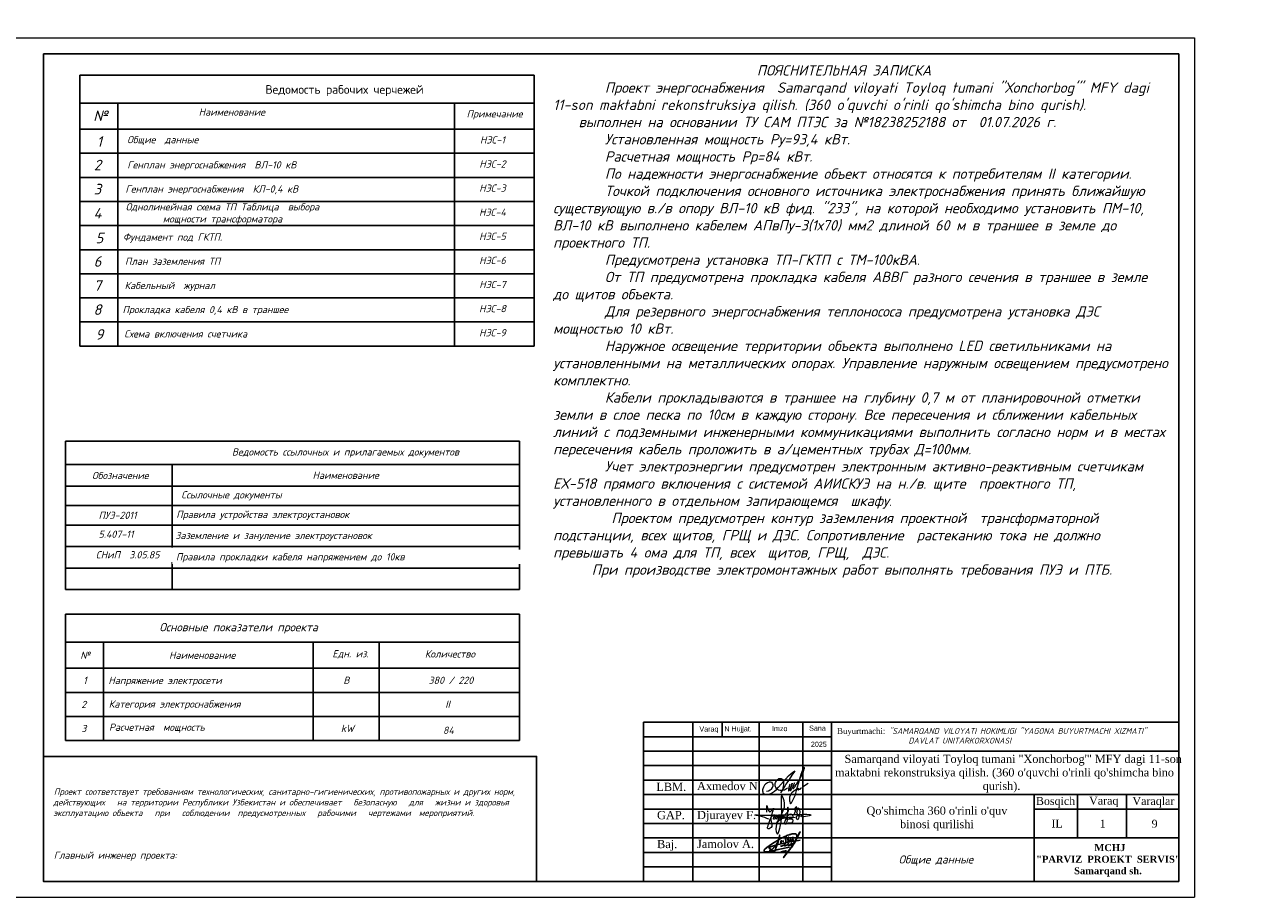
# Model space of a CAD drawing. Header units: millimetres. Extents: x -257011 to 237647566, y 2784933 to 6706507.
# Tile 4 of 256: x 9957711 to 10169123, y 2785774 to 2936628. Entities that reach past the tile are written whole.
import ezdxf
from ezdxf import colors
from ezdxf.entities.mleader import LeaderData, LeaderLine
from ezdxf.lldxf.tags import DXFTag
from ezdxf.math import Vec2, Vec3

# ---------------------------------------------------------------- set-up
doc = ezdxf.new("R2010")
doc.units = ezdxf.units.MM
doc.header["$LTSCALE"] = 1000
doc.linetypes.add('ACAD_ISO02W100', pattern=[15, 12, -3])
doc.layers.add('(002) Рамка', color=7, linetype='Continuous')
for name, color, linetype, lineweight in [('Shtamp', 7, 'Continuous', 0), ('STR. Format', 7, 'Continuous', 40), ('text', 1, 'Continuous', 13), ('Ф А С А Д', 250, 'Continuous', 15)]:
    doc.layers.add(name, color=color, linetype=linetype, lineweight=lineweight)
doc.styles.add('arial', font='arial.ttf', dxfattribs={"height": 300})
doc.styles.add('GOST 2.304', font='CS_Gost2304.shx')
doc.styles.add('iso', font='isocpeur.TTF')
doc.styles.get("Standard").update_dxf_attribs({"font": 'ARIALN.TTF'})
doc.styles.add('WMF-Times New Roman0', font='times.ttf')
doc.styles.add('X_ISO', font='isocpeui.ttf')
doc.styles.add('ГОСТ 250', font='isocpeui.ttf', dxfattribs={"height": 250})
doc.styles.add('ЭОМ схема', font='isocpeui.ttf')
tags = doc.linetypes.add('HOT_WATER_SUPPLY', pattern='A,12.7,-5.08,["HW",Standard,S=2.54,R=0,X=-2.54,Y=-1.27],-5.08', length=22.86).pattern_tags.tags
tags[6] = DXFTag(74, 10)

# ---------------------------------------------------------------- blocks, each defined once
blk = doc.blocks.new('rthtrh')
at = {"color": 5}
for p, q in [((1363868, 521192), (1363889, 521219)), ((1363889, 521219), (1363907, 521234)), ((1363907, 521234), (1363927, 521243)), ((1363927, 521243), (1363940, 521249)), ((1363940, 521249), (1363965, 521249)), ((1363965, 521249), (1363988, 521244)), ((1363988, 521244), (1364013, 521227)), ((1364013, 521227), (1364030, 521204)), ((1363834, 521118), (1363842, 521141)), ((1363834, 521086), (1363834, 521118)), ((1363834, 521056), (1363834, 521086)), ((1363840, 521035), (1363834, 521056)), ((1363845, 521017), (1363840, 521035)), ((1363842, 521141), (1363854, 521167)), ((1363865, 520990), (1363845, 521017)), ((1363854, 521167), (1363868, 521192)), ((1363882, 520966), (1363865, 520990)), ((1363895, 520959), (1363882, 520966)), ((1363917, 520946), (1363895, 520959)), ((1363951, 520940), (1363917, 520946)), ((1363996, 520940), (1363951, 520940)), ((1364033, 520940), (1363996, 520940)), ((1364017, 520962), (1364016, 520946)), ((1364016, 520946), (1364016, 520940)), ((1364026, 520997), (1364017, 520962)), ((1364037, 521043), (1364026, 520997)), ((1364030, 521204), (1364039, 521185)), ((1364075, 520948), (1364033, 520940)), ((1364044, 521090), (1364037, 521043)), ((1364039, 521185), (1364046, 521147)), ((1364046, 521147), (1364044, 521090)), ((1364148, 520999), (1364075, 520948)), ((1364568, 521050), (1364689, 521123))]:
    blk.add_line(p, q, dxfattribs=at)
for points in [[(1364210, 521100), (1364186, 521015), (1364172, 520967), (1364172, 520940), (1364173, 520926), (1364179, 520925), (1364185, 520931), (1364202, 520956), (1364218, 520984), (1364240, 521027), (1364256, 521068), (1364272, 521125), (1364269, 521122), (1364225, 520990), (1364220, 520961), (1364220, 520944), (1364225, 520939), (1364232, 520939), (1364241, 520950), (1364248, 520960), (1364254, 520969), (1364260, 520978), (1364273, 520996), (1364281, 521008), (1364288, 521027), (1364309, 521073), (1364315, 521086), (1364332, 521126), (1364332, 521134), (1364327, 521134), (1364314, 521097), (1364294, 521040), (1364290, 521012), (1364293, 520997), (1364298, 520988), (1364308, 520988), (1364316, 520999), (1364326, 521014), (1364344, 521036), (1364351, 521047), (1364377, 521090), (1364389, 521112), (1364414, 521155), (1364449, 521203), (1364476, 521258), (1364523, 521332), (1364563, 521417), (1364583, 521493), (1364590, 521517), (1364590, 521527), (1364583, 521532), (1364571, 521532), (1364561, 521512), (1364541, 521459), (1364498, 521348), (1364434, 521131), (1364395, 520998), (1364377, 520936), (1364337, 520802), (1364282, 520678), (1364249, 520605), (1364238, 520588), (1364230, 520594), (1364226, 520615), (1364222, 520638), (1364214, 520663), (1364206, 520725), (1364206, 520774), (1364224, 520814), (1364265, 520883), (1364310, 520926), (1364364, 520959), (1364411, 520988), (1364432, 520996), (1364434, 520992), (1364431, 520979), (1364419, 520970), (1364414, 520960), (1364416, 520951), (1364423, 520951), (1364434, 520958), (1364443, 520964), (1364452, 520968), (1364474, 520975), (1364483, 520978), (1364492, 520986), (1364499, 520996), (1364503, 521002), (1364511, 521006), (1364511, 521006)], [(1363608, 520919), (1363661, 520924), (1363702, 520951), (1363738, 520975), (1363765, 521018), (1363780, 521059), (1363780, 521096), (1363765, 521122), (1363753, 521142), (1363714, 521156), (1363671, 521156), (1363631, 521136), (1363583, 521097), (1363555, 521074), (1363525, 521025), (1363511, 520984), (1363500, 520955), (1363500, 520930), (1363508, 520901), (1363515, 520870), (1363535, 520855), (1363555, 520841), (1363586, 520832), (1363613, 520832), (1363645, 520832), (1363675, 520843), (1363732, 520864), (1363761, 520883), (1363817, 520921), (1363863, 520963), (1363919, 521022), (1364179, 521312), (1364247, 521377), (1364282, 521405), (1364314, 521429), (1364336, 521443), (1364310, 521401), (1364279, 521361), (1364173, 521198), (1364133, 521139), (1364110, 521102), (1364087, 521068), (1364069, 521040), (1364047, 520995), (1364019, 520954), (1364007, 520925), (1363990, 520903), (1363970, 520879)]]:
    blk.add_lwpolyline(points, dxfattribs=at)
blk = doc.blocks.new('rgsxhy')
at = {"color": 5, "lineweight": 0}
for points in [[(30159764, 9369979), (30160813, 9371961), (30161022, 9373086), (30160642, 9374202), (30160529, 9371279), (30160129, 9368855), (30159952, 9368321), (30159766, 9369571), (30162641, 9370909)], [(30158267, 9371725), (30158292, 9372259), (30158313, 9372715), (30158693, 9371762), (30159294, 9372267), (30158930, 9370820), (30158827, 9369247), (30158463, 9369143), (30158559, 9369856), (30159235, 9371184), (30159510, 9371288), (30159540, 9370947), (30159450, 9370679), (30159339, 9370650), (30159361, 9370924), (30159747, 9371281), (30159933, 9371214), (30159918, 9370984), (30159866, 9370709), (30159740, 9370650), (30159740, 9370910), (30160119, 9371295), (30160364, 9371221), (30160282, 9370791), (30160134, 9370702), (30160156, 9370902), (30160253, 9371169), (30160416, 9371266), (30160624, 9371251), (30160631, 9370947), (30160520, 9370739), (30160416, 9370746), (30160527, 9370999), (30160698, 9371199), (30160869, 9371251), (30161010, 9371117), (30161025, 9370828), (30160854, 9370717), (30160832, 9370976), (30160958, 9371184), (30161196, 9371429), (30161627, 9371986), (30161567, 9372349), (30161322, 9370056), (30161196, 9369857), (30161032, 9369926), (30161078, 9370217), (30161143, 9370464), (30161478, 9371132), (30161961, 9371429), (30162250, 9371221), (30162198, 9370761), (30161687, 9370666), (30161515, 9370590), (30161433, 9370590), (30162154, 9370635), (30162280, 9370516), (30162243, 9370197), (30162028, 9370012), (30161575, 9370012), (30161352, 9370012), (30161322, 9370071)], [(30162509, 9371311), (30162778, 9372539), (30162525, 9372058), (30163079, 9372349), (30162934, 9370564), (30162934, 9371149), (30163657, 9371231), (30163688, 9371396), (30163665, 9371051), (30163845, 9371089), (30163853, 9371329), (30163830, 9370556)], [(30158604, 9370613), (30157190, 9371107), (30156449, 9371260), (30157795, 9371248), (30158983, 9371230), (30160506, 9371280), (30164964, 9371184), (30162988, 9371384), (30162918, 9371683), (30163073, 9372004)]]:
    blk.add_spline(points, degree=3, dxfattribs=at)
blk = doc.blocks.new('nerbgbdtbugbd')
at = {"color": 5, "lineweight": -2}
for points in [[(1301441, -912503, 0.3871926), (1301421, -912608, 0.2468693), (1301462, -912624, 0.1075122), (1301553, -912598, 0.0377408), (1301616, -912557, 0.0432293), (1301738, -912461), (1301856, -912351), (1302009, -912205, 0.002873), (1302157, -912056, 0.0304903), (1302203, -911998, 0.1126937), (1302215, -911961, 0.6840545), (1302174, -911935, 0.0660715), (1302090, -912059, 0.0451978), (1302060, -912132, 0.0768236), (1302054, -912193, 0.068235), (1302080, -912319, 0.2986132), (1302177, -912367, 0.1038757), (1302374, -912300, 0.0290696), (1302528, -912180), (1302675, -912025), (1302798, -911893, 0.130527), (1302852, -911776, 0.0388963), (1302856, -911737, 0.7618556), (1302821, -911725, 0.0798394), (1302802, -911765, 0.0359534), (1302781, -911857, 0.0455744), (1302785, -912031, 0.0426923), (1302803, -912110, 0.3891518), (1302905, -912166, 0.1102897), (1303059, -912099), (1303140, -912029), (1303382, -911802, 0.0334276), (1303470, -911703, 0.0129551), (1303533, -911618, 0.1437243), (1303546, -911557, 0.5877061), (1303484, -911539, 0.0594709), (1303438, -911594, 0.0548384), (1303384, -911702, 0.0606455), (1303353, -911805, 0.0833859), (1303355, -911933, 0.5059841), (1303421, -911960, 0.0746594), (1303641, -911789, 0.0267645), (1303917, -911449, 0.0698425), (1304268, -910626), (1304769, -908938, 0.0913119), (1304777, -908873, 0.6479054), (1304724, -908855, 0.1300148), (1304701, -908893), (1304249, -910540), (1303723, -912034), (1303358, -912864), (1302937, -913765), (1302456, -914865), (1303556, -912632, 0.020305), (1304025, -911521, 0.0510054), (1304177, -910920), (1304280, -910177, 0.0500611), (1304304, -909917, 0.075905), (1304266, -909734, 0.060269), (1304163, -909581, 0.2197754), (1303878, -909436, 0.0807361), (1303465, -909486, 0.0249845), (1303180, -909596, 0.0130385), (1302610, -909917, 0.0239045), (1301788, -910451), (1301162, -910954), (1300713, -911334), (1300164, -911838), (1299536, -912438), (1298972, -913021), (1298525, -913523), (1298224, -913914), (1298110, -914126), (1298090, -914220), (1298104, -914298), (1298155, -914383), (1298291, -914454), (1298501, -914462), (1298825, -914389), (1299321, -914187), (1300019, -913880), (1300989, -913450), (1303222, -912415)], [(1299333, -913786, 0.1774898), (1299290, -913897, 0.0505623), (1299288, -913979, 0.3670195), (1299369, -914060, 0.2132882), (1299452, -914018), (1299738, -913626, 0.0414268), (1300104, -913056), (1300352, -912576, 0.0300362), (1300605, -911758), (1300675, -910352), (1300613, -912033), (1300547, -912628), (1300477, -913257), (1300442, -913499), (1300421, -913685, -0.0299546), (1300383, -913939, -0.3083385), (1300235, -914061, -0.0928663), (1300150, -914038), (1299994, -913962), (1298975, -913460, -0.0731209), (1299122, -913299, -0.0362342), (1299439, -913069), (1299863, -912836), (1300474, -912500), (1301923, -911834), (1302701, -911477), (1303596, -911130), (1304048, -910967), (1305142, -910571)], [(1301318, -911619, 0.250229), (1301354, -911511, 0.4506148), (1301272, -911473, 0.5095488), (1301192, -911723), (1301276, -911779, -0.1747015), (1301313, -911832, -0.1814843), (1301299, -911884, -0.1121061), (1301133, -912001)], [(1302164, -911013), (1302123, -910754), (1302096, -910485), (1302088, -910377, 0.9456908), (1301953, -910398, 0.0931758), (1302006, -910763, 0.0597217), (1302186, -911157, -0.0340946), (1302225, -911288, 0.0218114), (1302266, -911544, 0.4516555), (1302407, -911600), (1302580, -911477)], [(1302632, -911206), (1302686, -910890, 0.0310101), (1302691, -910593, 0.0209508), (1302677, -910448, 0.2567522), (1302634, -910391, 0.3121151), (1302582, -910404, 0.0952627), (1302548, -910463, 0.0920883), (1302520, -910679, 0.0708045), (1302568, -910903), (1302690, -911214), (1302722, -911299, 0.1825801), (1302776, -911369, 0.4802348), (1302848, -911325, 0.0467012), (1302849, -911244, 0.1708854), (1302782, -911111, 0.1795677), (1302714, -911101, 0.274631), (1302670, -911163)], [(1303084, -911166), (1303158, -911060, 0.0403562), (1303221, -910954, 0.2285131), (1303216, -910835, 0.1998977), (1303176, -910809, 0.2428565), (1303076, -910850, 0.1216605), (1303030, -910969, 0.1264383), (1303060, -911097, 0.1064961), (1303128, -911174, 0.1201125), (1303186, -911200, 0.0807957), (1303282, -911200, 0.1696912), (1303389, -911132)], [(1303717, -910580), (1303523, -910848), (1303649, -910833, -0.1393412), (1303753, -910882, -0.0645393), (1303854, -911024)], [(1301637, -913772, -0.0551579), (1302758, -913351)]]:
    blk.add_lwpolyline(points, format="xyb", dxfattribs=at)
for points in [[(1301582, -911114), (1301593, -911148)], [(1301653, -911366), (1301732, -911665)], [(1303439, -910141), (1303554, -911111)]]:
    blk.add_lwpolyline(points, dxfattribs=at)
blk = doc.blocks.new('dhyjfyuk')
for p, q in [((4383414, -1184524), (4383414, -1212024)), ((4475914, -1184524), (4383414, -1184524)), ((4391914, -1184524), (4391914, -1212024)), ((4397013, -1184524), (4397013, -1187024)), ((4403414, -1184524), (4403414, -1212024)), ((4410914, -1184524), (4410914, -1212024)), ((4415914, -1184524), (4415914, -1212024)), ((4475914, -1212024), (4475914, -1184524)), ((4415914, -1187024), (4383414, -1187024)), ((4415914, -1189524), (4383414, -1189524)), ((4415914, -1189524), (4475914, -1189524)), ((4415914, -1192024), (4383414, -1192024)), ((4415914, -1194524), (4383414, -1194524)), ((4383414, -1197024), (4475914, -1197024)), ((4450914, -1212024), (4450914, -1197024)), ((4458414, -1204524), (4458414, -1197024)), ((4466914, -1204524), (4466914, -1197024)), ((4383414, -1199524), (4415914, -1199524)), ((4450914, -1199524), (4475914, -1199524)), ((4383414, -1202024), (4415914, -1202024)), ((4383414, -1204524), (4475914, -1204524)), ((4383414, -1207024), (4415914, -1207024)), ((4383414, -1209524), (4415914, -1209524))]:
    blk.add_line(p, q)
at = {"lineweight": 9, "xscale": 1.125175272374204, "yscale": 1.125175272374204, "zscale": 1.125175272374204}
blk.add_blockref('rgsxhy', (-29528647, -11744878), dxfattribs=at)
at = {"color": 5, "lineweight": 25, "xscale": 0.8159673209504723, "yscale": 0.8159673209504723, "zscale": 0.8159673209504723, "rotation": 348.2281006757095}
blk.add_blockref('nerbgbdtbugbd', (3519502, -260297, -611), dxfattribs=at)
at = {"linetype": 'ACAD_ISO02W100', "lineweight": 5, "ltscale": 70, "char_height": 883.9, "attachment_point": 1, "style": 'arial'}
for s, insert in [('Varaq', (4393061, -1185254)), ('N Hujjat.', (4397374, -1185220)), ('Imzo', (4405607, -1185185)), ('Sana', (4412025, -1185111)), ('2025', (4412332, -1187897))]:
    blk.add_mtext(s, dxfattribs=dict(at, insert=insert))
at = {"style": 'WMF-Times New Roman0'}
for s, insert, char_height, width, attachment_point in [('Buyurtmachi:{\\fISOCPEUR|b0|i1|c204|p34; "SAMARQAND VILOYATI HOKIMLIGI "YAGONA\\fISOCPEUR|b0|i1|c0|p34; \\fISOCPEUR|b0|i1|c204|p34;BUYURTMACHI XIZMATI" \\fISOCPEUR|b0|i1|c0|p34;\\P                   \\fISOCPEUR|b0|i1|c204|p34;DAVLAT UNITARKORXONASI}', (4416879, -1186878, 105406), 1000, 59035.39, 4), ('\\pi3453.25486;Samarqand viloyati Toyloq tumani "Хоnсhоrbоg\'" МFY dagi 11-son \\P\\pi1816.32378;maktabni rekonstruksiya qilish. (360 o\'quvchi o\'rinli qo\'shimcha bino \\P\\pi27327.21058;qurish).', (4414694, -1193420), 1400, 60812.6, 4), ('Axmedov N.', (4392650, -1194845), 1414.3, 17081.22, 1), ('Djurayev F.', (4392650, -1199845), 1414.29, 17081.22, 1), ("\\pt12184.088;Qo'shimcha 360 o'rinli o'quv binosi qurilishi", (4434117, -1199099), 1400, 29815.79, 2), ('Jamolov A.', (4392650, -1204845), 1414.3, 17081.22, 1), ('\\pi12888.864;{\\fTimes New Roman|b1|i0|c204|p18;\\C0;MCHJ\\P\\pi2815.884;"PARVIZ  PROEKT  SERVIS"\\P\\pi9383.364;Samarqand sh.\\C256; }', (4448452, -1205594), 1200, 29788.7, 1)]:
    blk.add_mtext(s, dxfattribs=dict(at, insert=insert, char_height=char_height, width=width, attachment_point=attachment_point))
at = {"width": 6256.98, "attachment_point": 1}
for s, insert, char_height in [('{\\fTimes New Roman|b0|i0|c204|p18;\\C1;LBM.}', (4385613, -1194981), 1414.29), ('{\\fTimes New Roman|b0|i0|c204|p18;Bosqich}', (4451239, -1197449), 1370.37), ('{\\fTimes New Roman|b0|i0|c204|p18;Varaq}', (4460421, -1197383), 1370.37), ('{\\fTimes New Roman|b0|i0|c204|p18;Varaqlar}', (4467912, -1197449), 1370.37), ('{\\fTimes New Roman|b0|i0|c0|p18;\\C1;GAP\\fTimes New Roman|b0|i0|c204|p18;.}', (4385736, -1199872), 1414.29), ('{\\fTimes New Roman|b0|i0|c204|p18;IL}', (4453907, -1201350), 1370.37), ('{\\fTimes New Roman|b0|i0|c0|p18;9}', (4471227, -1201380), 1370.37), ('{\\fTimes New Roman|b0|i0|c204|p18;\\C1;Baj.}', (4385736, -1204872), 1414.29)]:
    blk.add_mtext(s, dxfattribs=dict(at, insert=insert, char_height=char_height))

msp = doc.modelspace()

# ---------------------------------------------------------------- linework, layer by layer
at = {"color": 250, "lineweight": 30}
for p, q in [((9960979.251, 2788566.901), (9960979.251, 2931566.901)), ((9960979.252, 2931566.903), (10157229.252, 2931566.903)), ((10157229.252, 2931566.903), (10157229.252, 2788566.903)), ((9960979.252, 2788566.901), (10157229.251, 2788566.901))]:
    msp.add_line(p, q, dxfattribs=at)
at = {"color": 7}
for p, q in [((9967263.704, 2927865.487), (9973835.264, 2927865.487)), ((9967263.704, 2927865.487), (9967263.704, 2918750.945)), ((9973835.264, 2927865.487), (10032059.159, 2927865.487)), ((10032059.159, 2927865.487), (10045806.899, 2927865.487)), ((10045806.899, 2927865.487), (10045806.899, 2923034.535)), ((9967263.704, 2923034.535), (9973835.264, 2923034.535)), ((9973835.264, 2923034.535), (10032059.159, 2923034.535)), ((9973835.264, 2923034.535), (9973835.264, 2918536.821)), ((10032059.159, 2923034.535), (10045806.899, 2923034.535)), ((10032059.159, 2923034.535), (10032059.159, 2918536.821)), ((10045806.899, 2923034.535), (10045806.899, 2918536.821)), ((9967263.704, 2918750.945), (9967263.704, 2914253.231)), ((9967263.704, 2918536.821), (9973835.264, 2918536.821)), ((9973835.264, 2918536.821), (10032059.159, 2918536.821)), ((9973835.264, 2918536.821), (9973835.264, 2914372.344)), ((10032059.159, 2918536.821), (10045806.899, 2918536.821)), ((10032059.159, 2918536.821), (10032059.159, 2914372.344)), ((10045806.899, 2918536.821), (10045806.899, 2914372.344)), ((9967263.704, 2914372.344), (9973835.264, 2914372.344)), ((9967263.704, 2914253.231), (9967263.704, 2910088.754)), ((9973835.264, 2914372.344), (10032059.159, 2914372.344)), ((9973835.264, 2914372.344), (9973835.264, 2910207.868)), ((10032059.159, 2914372.344), (10045806.899, 2914372.344)), ((10032059.159, 2914372.344), (10032059.159, 2910207.868)), ((10045806.899, 2914372.344), (10045806.899, 2910207.868)), ((9967263.704, 2910207.868), (9973835.264, 2910207.868)), ((9967263.704, 2910088.754), (9967263.704, 2905924.277)), ((9973835.264, 2910207.868), (10032059.159, 2910207.868)), ((9973835.264, 2910207.868), (9973835.264, 2906043.391)), ((10032059.159, 2910207.868), (10045806.899, 2910207.868)), ((10032059.159, 2910207.868), (10032059.159, 2906043.391)), ((10045806.899, 2910207.868), (10045806.899, 2906043.391)), ((9967263.704, 2906043.391), (9973835.264, 2906043.391)), ((9967263.704, 2905924.277), (9967263.704, 2881056.53)), ((9973835.264, 2906043.391), (10032059.159, 2906043.391)), ((9973835.264, 2906043.391), (9973835.264, 2881056.53)), ((10032059.159, 2906043.391), (10045806.899, 2906043.391)), ((10032059.159, 2906043.391), (10032059.159, 2881056.53)), ((10045806.899, 2906043.391), (10045806.899, 2881056.53)), ((9967263.704, 2901878.914), (9973835.264, 2901878.914)), ((9973835.264, 2901878.914), (10032059.159, 2901878.914)), ((10032059.159, 2901878.914), (10045806.899, 2901878.914)), ((9967263.704, 2897714.437), (9973835.264, 2897714.437)), ((9973835.264, 2897714.437), (10032059.159, 2897714.437)), ((10032059.159, 2897714.437), (10045806.899, 2897714.437)), ((9967263.704, 2893549.96), (9973835.264, 2893549.96)), ((9973835.264, 2893549.96), (10032059.159, 2893549.96)), ((10032059.159, 2893549.96), (10045806.899, 2893549.96)), ((9967263.704, 2889385.484), (9973835.264, 2889385.484)), ((9973835.264, 2889385.484), (10032059.159, 2889385.484)), ((10032059.159, 2889385.484), (10045806.899, 2889385.484)), ((9967263.704, 2885221.007), (9973835.264, 2885221.007)), ((9973835.264, 2885221.007), (10032059.159, 2885221.007)), ((10032059.159, 2885221.007), (10045806.899, 2885221.007)), ((9967263.704, 2881056.53), (9973835.264, 2881056.53)), ((9973835.264, 2881056.53), (10032059.159, 2881056.53)), ((10032059.159, 2881056.53), (10045806.899, 2881056.53))]:
    msp.add_line(p, q, dxfattribs=at)
at = {"color": 7, "ltscale": 1.428571}
for p, q in [((9964794.654, 2864635.738), (10043251.415, 2864635.738)), ((9964794.654, 2864635.738), (9964794.654, 2856307.92)), ((10043251.415, 2864635.738), (10043251.415, 2860591.51)), ((9964794.654, 2860591.51), (9983227.756, 2860591.51)), ((9983227.756, 2860591.51), (10043251.415, 2860591.51)), ((9983227.756, 2860591.51), (9983227.756, 2856880.521)), ((10043251.415, 2860591.51), (10043251.415, 2856880.521)), ((9964794.654, 2856880.521), (9983227.756, 2856880.521)), ((9964794.654, 2856307.92), (9964794.654, 2852596.93)), ((9983227.756, 2856880.521), (10043251.415, 2856880.521)), ((9983227.756, 2856880.521), (9983227.756, 2853502.768)), ((10043251.415, 2856880.521), (10043251.415, 2853502.768)), ((9964794.654, 2853502.768), (9983227.756, 2853502.768)), ((9964794.654, 2852596.93), (9964794.654, 2849219.178)), ((9983227.756, 2853502.768), (10043251.415, 2853502.768)), ((9983227.756, 2853502.768), (9983227.756, 2850125.015)), ((10043251.415, 2853502.768), (10043251.415, 2850125.015)), ((9964794.654, 2850125.015), (9983227.756, 2850125.015)), ((9983227.756, 2850125.015), (10043251.415, 2850125.015)), ((9983227.756, 2850125.015), (9983227.756, 2846415.926)), ((10043251.415, 2850125.015), (10043251.415, 2846415.926)), ((9964794.654, 2849219.178), (9964794.654, 2845841.425)), ((9964794.654, 2847045.453), (9964794.654, 2839003.541)), ((9964794.654, 2846415.926), (9983227.756, 2846415.926)), ((9964794.654, 2845841.425), (9964794.654, 2842712.63)), ((9983227.756, 2846415.926), (10043251.415, 2846415.926)), ((9983227.756, 2846415.926), (9983227.756, 2839003.541)), ((10043251.415, 2846415.926), (10043251.415, 2839003.541)), ((9964794.654, 2842712.63), (9983227.756, 2842712.63)), ((9983227.756, 2842712.63), (10043251.415, 2842712.63)), ((9964794.654, 2839003.541), (10043251.415, 2839003.541)), ((9964794.654, 2834713.695), (9971358.995, 2834713.695)), ((9964794.654, 2834713.695), (9964794.654, 2829883.328)), ((9971358.995, 2834713.695), (10026209.23, 2834713.695)), ((10026209.23, 2834713.695), (10043251.415, 2834713.695)), ((10043251.415, 2834713.695), (10043251.415, 2812894.52)), ((9964794.654, 2829883.328), (9971358.995, 2829883.328)), ((9964794.654, 2829883.328), (9964794.654, 2825386.198)), ((9971358.995, 2829883.328), (10026209.23, 2829883.328)), ((9971358.995, 2829883.328), (9971358.995, 2825386.198)), ((10007622.58, 2829883.328), (10007622.58, 2825386.198)), ((10019000.236, 2829883.328), (10019000.236, 2825386.198)), ((10026209.23, 2829883.328), (10037586.886, 2829883.328)), ((10037586.886, 2829883.328), (10043251.415, 2829883.328)), ((9964794.654, 2825386.198), (9971358.995, 2825386.198)), ((9964794.654, 2825386.198), (9964794.654, 2821222.305)), ((9971358.995, 2825386.198), (10026209.23, 2825386.198)), ((9971358.995, 2825386.198), (9971358.995, 2821222.305)), ((10007622.58, 2825386.198), (10019000.236, 2825386.198)), ((10007622.58, 2825386.198), (10007622.58, 2821222.305)), ((10019000.236, 2825386.198), (10043251.415, 2825386.198)), ((10019000.236, 2825386.198), (10019000.236, 2821222.305)), ((9964794.654, 2821222.305), (9971358.995, 2821222.305)), ((9964794.654, 2821222.305), (9964794.654, 2817058.412)), ((9971358.995, 2821222.305), (10026209.23, 2821222.305)), ((9971358.995, 2821222.305), (9971358.995, 2817058.412)), ((10007622.58, 2821222.305), (10019000.236, 2821222.305)), ((10007622.58, 2821222.305), (10007622.58, 2817058.412)), ((10019000.236, 2821222.305), (10043251.415, 2821222.305)), ((10019000.236, 2821222.305), (10019000.236, 2817058.412)), ((9964794.654, 2817058.412), (9971358.995, 2817058.412)), ((9964794.654, 2817058.412), (9964794.654, 2812894.52)), ((9971358.995, 2817058.412), (10026209.23, 2817058.412)), ((9971358.995, 2817058.412), (9971358.995, 2812894.52)), ((10007622.58, 2817058.412), (10019000.236, 2817058.412)), ((10007622.58, 2817058.412), (10007622.58, 2812894.52)), ((10019000.236, 2817058.412), (10043251.415, 2817058.412)), ((10019000.236, 2817058.412), (10019000.236, 2812894.52)), ((9964794.654, 2812894.52), (9971358.995, 2812894.52)), ((9971358.995, 2812894.52), (10043251.415, 2812894.52))]:
    msp.add_line(p, q, dxfattribs=at)
at = {"color": 0, "lineweight": 25}
msp.add_lwpolyline([(9960979.251, 2810168.595), (10046229.254, 2810168.595), (10046229.254, 2788566.901), (9960979.251, 2788566.901)], close=True, dxfattribs=at)
at = {"layer": 'STR. Format', "lineweight": 13, "ltscale": 30}
for p, q in [((9949979.252, 2934316.903), (10159979.252, 2934316.903)), ((10159979.252, 2934316.903), (10159979.252, 2785816.903)), ((9960979.252, 2788566.903), (9960979.252, 2931566.903)), ((10157229.252, 2788566.903), (9960979.252, 2788566.903)), ((9949979.251, 2785816.901), (10159979.251, 2785816.901)), ((9949979.252, 2785816.903), (10159979.252, 2785816.903))]:
    msp.add_line(p, q, dxfattribs=at)
at = {"layer": 'STR. Format', "lineweight": 30, "ltscale": 30}
msp.add_line((10157229.251, 2788566.901), (9960979.251, 2788566.901), dxfattribs=at)

# ---------------------------------------------------------------- block references
at = {"layer": '(002) Рамка', "lineweight": 50}
msp.add_blockref('dhyjfyuk', (5681315.107, 4000591.194), dxfattribs=at)
at = {"layer": 'Ф А С А Д', "xscale": 6.676455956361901, "yscale": 6.676455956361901, "zscale": 6.676455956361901}
msp.add_blockref('rthtrh', (981917.83, -673743.009), dxfattribs=at)

# ---------------------------------------------------------------- texts
at = {"color": 7, "ltscale": 1.428571, "style": 'ГОСТ 250'}
for s, p in [('Фундамент под ГКТП.', (9974727.277, 2899274.144, 388)), ('План заземления ТП', (9975085.131, 2895090.724, 388)), ('Кабельный  журнал', (9975017.892, 2890899.587, 500100)), ('Прокладка кабеля 0,4 кВ в траншее', (9974658.901, 2886746.801)), ('Схема включения счетчика', (9974961.944, 2882539.6))]:
    msp.add_text(s, height=1250, dxfattribs=at).set_placement(p)
at = {"color": 7, "ltscale": 30, "insert": (10049091.702, 2929588.156, -75415.319), "char_height": 1784.436705, "width": 106220.7207, "attachment_point": 1, "style": 'X_ISO'}
msp.add_mtext('                               ПОЯСНИТЕЛЬНАЯ ЗАПИСКА\\P\\pi4401.50942;    Проект энергоснабжения {\\C256; Samarqand viloyati Toyloq tumani "Хоnсhоrbоg\'" МFY dagi 11-son maktabni rekonstruksiya qilish. (360 o\'quvchi o\'rinli qo\'shimcha bino qurish).\\P\\pi0;}выполнен на основании ТУ САМ ПТЭС за №18238252188 от  01.07.2026 г.       \\P    Установленная мощность Ру=93,4 кВт.\\P    Расчетная мощность Рр=84 кВт.    \\P    По надежности энергоснабжение объект относятся к потребителям II категории.\\P    {\\C256;Точкой подключения основного источника электроснабжения принять ближайшую существующую в./в опору ВЛ-10 кВ фид. "\\C0;233\\C256;", на которой необходимо установить ПМ-10, ВЛ-10 кВ выполнено кабелем АПвПу-3(1х70) мм2 длиной 60 м в траншее в земле до проектного ТП.}\\P    Предусмотрена установка ТП-ГКТП с ТМ-100кВА.\\P    От ТП предусмотрена прокладка кабеля {\\C0;АВВГ} разного сечения в траншее в земле  до щитов объекта.  \\P    {\\C256;\\c0;Для резервного энергоснабжения теплонососа предусмотрена установка ДЭС мощностью 10 кВт. \\P\\C256;   } Наружное освещение территории объекта выполнено LED светильниками на установленными на металлических опорах. Управление наружным освещением предусмотрено комплектно.\\P    Кабели прокладываются в траншее на глубину 0,7 м от планировочной отметки земли в слое песка по 10см в каждую сторону. Все пересечения и сближении кабельных линий с подземными инженерными коммуникациями выполнить согласно норм и в местах пересечения кабель проложить в а/цементных трубах Д=100мм.                                         \\P    Учет электроэнергии предусмотрен электронным активно-реактивным счетчикам ЕХ-518 прямого включения с системой АИИСКУЭ на н./в. щите  проектного ТП, установленного в отдельном запирающемся  шкафу. \\P     Проектом предусмотрен контур заземления проектной  трансформаторной подстанции, всех щитов, ГРЩ и ДЭС. Сопротивление  растеканию тока не должно превышать 4 ома для ТП, всех  щитов, ГРЩ,  ДЭС.\\P  При производстве электромонтажных работ выполнять требования ПУЭ и ПТБ.', dxfattribs=at)
at = {"color": 7, "ltscale": 1.428571}
for s, insert, char_height, width, attachment_point, style in [('№', (9970839.613, 2920857.443, -228196.389), 1820.377, 87390.70794, 5, 'ГОСТ 250'), ('Наименование ', (9993558.423, 2921496.63), 1250, 60008.66368, 5, 'ГОСТ 250'), ('Примечание', (10038969.882, 2921015.042), 1250, 60008.66368, 5, 'ГОСТ 250'), ('1', (9970666.226, 2916393.8), 1820.377, 87390.70794, 5, 'ГОСТ 250'), ('Общие  данные ', (9981614.405, 2916560.835), 1250, 60008.66368, 5, 'ГОСТ 250'), ('НЭ{\\fISOCPEUR|b0|i1|c204|p34;С}-1', (10038605.741, 2916683.885), 1250, 60008.66368, 5, 'ГОСТ 250'), ('2', (9970335.134, 2912342.432), 1820.377, 87390.70794, 5, 'ГОСТ 250'), ('Генплан энергоснабжения  BЛ-10 кВ', (9990089.021, 2912201.371), 1250, 60008.66368, 5, 'ГОСТ 250'), ('НЭ{\\fISOCPEUR|b0|i1|c204|p34;С}-2', (10038605.741, 2912519.408), 1250, 60008.66368, 5, 'ГОСТ 250'), ('3', (9970335.134, 2908177.955), 1820.377, 87390.70794, 5, 'ГОСТ 250'), ('НЭС-3', (10038605.741, 2908354.931), 1250, 60008.66368, 5, 'ГОСТ 250'), ('Генплан энергоснабжения  КЛ-0,4 кВ', (9990089.021, 2908036.894), 1250, 60008.66368, 5, 'ГОСТ 250'), ('4', (9970335.134, 2904013.478), 1820.377, 87390.70794, 5, 'ГОСТ 250'), ('{\\fISOCPEUR|b0|i1|c204|p34;\\C0;Однолинейная схема ТП Таблица  выбора  \\Pмощности трансформатора }', (9991941.022, 2903903.736, 4), 1250, 60008.66368, 5, 'ГОСТ 250'), ('НЭС-4', (10038605.741, 2904190.454), 1250, 60008.66368, 5, 'ГОСТ 250'), ('5', (9970666.226, 2899735.893), 1820.377, 87390.70794, 5, 'ГОСТ 250'), ('НЭС-5', (10038605.741, 2900025.977), 1250, 60008.66368, 5, 'ГОСТ 250'), ('6', (9970335.134, 2895684.524), 1820.377, 87390.70794, 5, 'ГОСТ 250'), ('НЭС-6', (10038605.741, 2895861.501), 1250, 60008.66368, 5, 'ГОСТ 250'), ('7', (9970335.134, 2891520.047), 1820.377, 87390.70794, 5, 'ГОСТ 250'), ('НЭС-7', (10038605.741, 2891697.024), 1250, 60008.66368, 5, 'ГОСТ 250'), ('8', (9970335.134, 2887355.571), 1820.377, 87390.70794, 5, 'ГОСТ 250'), ('НЭС-8', (10038605.741, 2887532.547), 1250, 60008.66368, 5, 'ГОСТ 250'), ('9', (9970666.226, 2883077.986), 1820.377, 87390.70794, 5, 'ГОСТ 250'), ('НЭС-9', (10038605.741, 2883368.07), 1250, 60008.66368, 5, 'ГОСТ 250'), ('Ведомость ссылочных и прилагаемых документов', (9993576.464, 2862596.754), 1250, 60008.66368, 4, 'ГОСТ 250'), ('Обозначение', (9974284.132, 2858694.057), 1250, 18418.10559, 5, 'ГОСТ 250'), ('Наименование  ', (10013239.585, 2858736.016), 1250, 60008.66368, 5, 'ГОСТ 250'), ('  Ссылочные документы  ', (9983235.253, 2855191.644), 1250, 60008.66368, 4, 'ГОСТ 250'), ('ПУЭ-2011', (9970520.73, 2851813.892), 1250, 60008.66368, 4, 'ГОСТ 250'), ('Правила устройства электроустановок', (9983947.933, 2851812.518), 1250, 60008.66368, 4, 'ГОСТ 250'), ('5.407-11', (9970513.232, 2848551.697), 1250, 60008.66368, 4, 'ГОСТ 250'), ('Заземление и зануление электроустановок ', (9983794.163, 2848156.065), 1250, 60008.66368, 4, 'ГОСТ 250'), ('Основные показатели проекта', (9994729.71, 2832298.511), 1440, 97028.41471, 5, 'X_ISO'), ('№', (9967357.613, 2827634.763), 1250, 54835.23904, 4, 'ГОСТ 250'), ('Наименование', (9982705.382, 2827641.922), 1250, 54835.23904, 4, 'ГОСТ 250'), ('Едн. из.', (10010926.617, 2827793.949), 1250, 54835.23904, 4, 'ГОСТ 250'), ('Количество', (10026917.077, 2827860.875), 1250, 54835.23904, 4, 'ГОСТ 250'), ('1', (9967853.872, 2823304.251), 1250, 54835.23904, 4, 'ГОСТ 250'), ('Напряжение электросети', (9972213.296, 2823117.657), 1250, 54835.23904, 4, 'ГОСТ 250'), ('В', (10012827.701, 2823304.251), 1250, 54835.23904, 4, 'ГОСТ 250'), ('380 / 220', (10027550.792, 2823304.251), 1250, 54835.23904, 4, 'ГОСТ 250'), ('2', (9967532.12, 2819140.359), 1250, 54835.23904, 4, 'ГОСТ 250'), ('Категория электроснабжения', (9972284.797, 2819044.492), 1250, 54835.23904, 4, 'ГОСТ 250'), (' II', (10029645.421, 2819176.454), 1250, 54835.23904, 4, 'ГОСТ 250'), ('3', (9967532.12, 2814976.466), 1250, 54835.23904, 4, 'ГОСТ 250'), ('Расчетная  мощность ', (9972319, 2815029.276), 1250, 54835.23904, 4, 'ГОСТ 250'), ('kW', (10012398.414, 2814999.05), 1250, 54835.23904, 4, 'ГОСТ 250'), ('84', (10030049.978, 2814670.058), 1250, 54835.23904, 4, 'ГОСТ 250')]:
    msp.add_mtext(s, dxfattribs=dict(at, insert=insert, char_height=char_height, width=width, attachment_point=attachment_point, style=style))
at = {"color": 1, "ltscale": 20, "insert": (9962680.49, 2804610.961), "char_height": 1100, "width": 84747.45773, "attachment_point": 1, "style": 'GOST 2.304'}
msp.add_mtext('\\pi110;{\\fISOCPEUR|b0|i1|c204|p34;\\C256;Проект\\fISOCPEUR|b0|i1|c0|p34; \\fISOCPEUR|b0|i1|c204|p34;соответствует\\fISOCPEUR|b0|i1|c0|p34; \\fISOCPEUR|b0|i1|c204|p34;требованиям\\fISOCPEUR|b0|i1|c0|p34; \\fISOCPEUR|b0|i1|c204|p34;технологических\\fISOCPEUR|b0|i1|c0|p34;, \\fISOCPEUR|b0|i1|c204|p34;санитарно\\fISOCPEUR|b0|i1|c0|p34;-\\fISOCPEUR|b0|i1|c204|p34;гигиенических\\fISOCPEUR|b0|i1|c0|p34;, \\fISOCPEUR|b0|i1|c204|p34;противопожарных\\fISOCPEUR|b0|i1|c0|p34; \\fISOCPEUR|b0|i1|c204|p34;и\\fISOCPEUR|b0|i1|c0|p34; \\fISOCPEUR|b0|i1|c204|p34;других\\fISOCPEUR|b0|i1|c0|p34; \\fISOCPEUR|b0|i1|c204|p34;норм\\fISOCPEUR|b0|i1|c0|p34;, \\fISOCPEUR|b0|i1|c204|p34;действующих\\fISOCPEUR|b0|i1|c0|p34;   \\fISOCPEUR|b0|i1|c204|p34;на\\fISOCPEUR|b0|i1|c0|p34; \\fISOCPEUR|b0|i1|c204|p34;территории\\fISOCPEUR|b0|i1|c0|p34; \\fISOCPEUR|b0|i1|c204|p34;Республики\\fISOCPEUR|b0|i1|c0|p34; \\fISOCPEUR|b0|i1|c204|p34;Узбекистан\\fISOCPEUR|b0|i1|c0|p34; \\fISOCPEUR|b0|i1|c204|p34;и\\fISOCPEUR|b0|i1|c0|p34; \\fISOCPEUR|b0|i1|c204|p34;обеспечивает\\fISOCPEUR|b0|i1|c0|p34;   \\fISOCPEUR|b0|i1|c204|p34;безопасную\\fISOCPEUR|b0|i1|c0|p34;   \\fISOCPEUR|b0|i1|c204|p34;для\\fISOCPEUR|b0|i1|c0|p34;   \\fISOCPEUR|b0|i1|c204|p34;жизни\\fISOCPEUR|b0|i1|c0|p34; \\fISOCPEUR|b0|i1|c204|p34;и\\fISOCPEUR|b0|i1|c0|p34; \\fISOCPEUR|b0|i1|c204|p34;здоровья\\fISOCPEUR|b0|i1|c0|p34; \\fISOCPEUR|b0|i1|c204|p34;эксплуатацию\\fISOCPEUR|b0|i1|c0|p34; \\fISOCPEUR|b0|i1|c204|p34;объекта\\fISOCPEUR|b0|i1|c0|p34;   \\fISOCPEUR|b0|i1|c204|p34;при\\fISOCPEUR|b0|i1|c0|p34;   \\fISOCPEUR|b0|i1|c204|p34;соблюдении\\fISOCPEUR|b0|i1|c0|p34;  \\fISOCPEUR|b0|i1|c204|p34;предусмотренных\\fISOCPEUR|b0|i1|c0|p34;   \\fISOCPEUR|b0|i1|c204|p34;рабочими\\fISOCPEUR|b0|i1|c0|p34;   \\fISOCPEUR|b0|i1|c204|p34;чертежами\\fISOCPEUR|b0|i1|c0|p34;  \\fISOCPEUR|b0|i1|c204|p34;мероприятий\\fISOCPEUR|b0|i1|c0|p34;. }', dxfattribs=at)
at = {"insert": (10144090.301, 2799237.932), "char_height": 1370.37174, "width": 6256.97859, "attachment_point": 2}
msp.add_mtext('{\\fTimes New Roman|b0|i0|c0|p18;1}', dxfattribs=at)
at = {"color": 0, "ltscale": 20, "insert": (9962774.694, 2793705.261), "char_height": 1232, "width": 63624.51059, "attachment_point": 1, "style": 'ЭОМ схема'}
msp.add_mtext('{\\C256;Главный инженер проекта:                 }', dxfattribs=at)
at = {"layer": 'Shtamp', "ltscale": 30, "insert": (10115259.044, 2792162.095), "char_height": 1398.64361, "width": 39162.02096, "attachment_point": 5, "style": 'ГОСТ 250'}
msp.add_mtext('Общие данные', dxfattribs=at)
at = {"layer": 'text', "color": 7, "linetype": 'HOT_WATER_SUPPLY', "lineweight": 40, "ltscale": 500, "insert": (9988811.88, 2926147.228), "char_height": 1500, "width": 43130.04732, "attachment_point": 1, "style": 'iso'}
msp.add_mtext('\\pi10546;Ведомость рабочих черчежей', dxfattribs=at)

# ---------------------------------------------------------------- next in the draw order: texts
at = {"color": 7, "ltscale": 1.428571, "char_height": 1250, "width": 60008.66368, "attachment_point": 4, "style": 'ГОСТ 250', "bg_fill": 2}
for s, insert in [('СНиП  3.05.85', (9970054.815, 2844995.403)), ('Правила прокладки кабеля напряжением до 10кв', (9983889.647, 2844476.914))]:
    msp.add_mtext(s, dxfattribs=dict(at, insert=insert))

# ---------------------------------------------------------------- next in the draw order: leaders
at = {"ltscale": 250}
ml = msp.add_multileader_mtext('Standard', dxfattribs=at)
ml.set_content('АВВГ-(4x35) мм2 L=96 на Теплоносос\\Pв ПВХ тр.в траншее в земле. от {\\C0;ТП}', color=256, style='X_ISO')
ml.set_leader_properties()
ml.build(insert=Vec2(0, 0))
ml.multileader.update_dxf_attribs({"text_left_attachment_type": 6, "text_right_attachment_type": 6, "dogleg_length": 0.002, "arrow_head_size": 470.717, "scale": 500})
ctx = ml.context
ctx.base_point, ctx.scale, ctx.char_height, ctx.arrow_head_size, ctx.landing_gap_size, ctx.plane_origin, ctx.plane_x_axis, ctx.plane_y_axis = Vec3(10608578.136, 2963984.565), 500, 784.52892, 470.717, 0, Vec3(10593163.695, 2941475.424), Vec3(0.9999426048, 0.0107138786), Vec3(-0.0107138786, 0.9999426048)
ctx.left_attachment, ctx.right_attachment, ctx.text_align_type = 6, 6, 1
notes = []
notes.append((ctx, [(1, (1, 1, 0), (10608577.509, 2963984.558), (0.9999426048, 0.0107138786), 0.628, [(1, [(10603694.136, 2953153.697)], 0, [])])]))
ctx.mtext.insert, ctx.mtext.text_direction, ctx.mtext.rotation, ctx.mtext.width, ctx.mtext.alignment, ctx.mtext.flow_direction = Vec3(10618177.731, 2965107.365), Vec3(0.9999426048, 0.0107138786), 0.0107140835, 19312.2629, 2, 5
ctx.mtext.has_bg_fill, ctx.mtext.bg_color, ctx.mtext.bg_scale_factor, ctx.mtext.bg_transparency, ctx.mtext.use_window_bg_color = 1, -1023410172, 1.1, 0, 0
for ctx, leaders in notes:
    for number, flags, end, landing, length, lines in leaders:
        leader = LeaderData()
        leader.index, (leader.has_last_leader_line, leader.has_dogleg_vector, leader.attachment_direction) = number, flags
        leader.last_leader_point, leader.dogleg_vector, leader.dogleg_length = Vec3(end), Vec3(landing), length
        for number, points, colour, breaks in lines:
            line = LeaderLine()
            line.index, line.vertices, line.color, line.breaks = number, Vec3.list(points), colors.encode_raw_color(colour), breaks
            leader.lines.append(line)
        ctx.leaders.append(leader)

doc.saveas('drawing.dxf')
